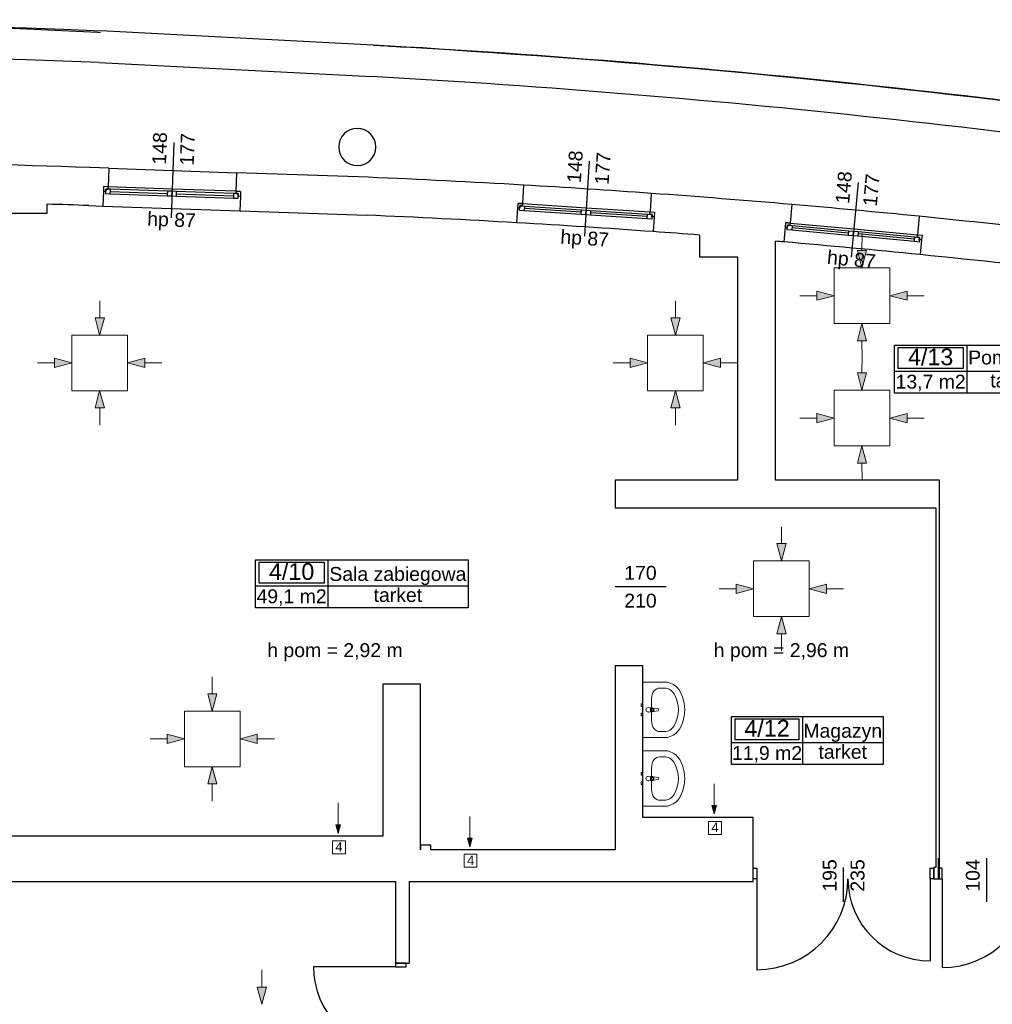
# Model space of a CAD drawing. Header units: millimetres. Extents: x -165365 to -33565, y 7406 to 103342.
# Tile 66 of 256: x -129875 to -119377, y 86949 to 97573. Entities that reach past the tile are written whole.
import ezdxf
from ezdxf.enums import TextEntityAlignment as Align

# ---------------------------------------------------------------- set-up
doc = ezdxf.new("R2010")
doc.units = ezdxf.units.MM
doc.header["$MEASUREMENT"] = 0
doc.linetypes.add('Wipeout_Contour', pattern=[1000, 0, -1000])
for name, color, linetype in [('Drzwi', 252, 'Continuous'), ('Linia', 252, 'Continuous'), ('Obiekt', 252, 'Continuous'), ('Okno', 252, 'Continuous'), ('Strefa', 252, 'Continuous'), ('Strop', 252, 'Continuous'), ('Słup', 252, 'Continuous'), ('Tekst', 252, 'Continuous'), ('Ściana', 252, 'Continuous')]:
    doc.layers.add(name, color=color, linetype=linetype)
doc.styles.add('Arial', font='arial.ttf')
doc.styles.add('Times new roman', font='arial.ttf')

# ---------------------------------------------------------------- blocks, each defined once
blk = doc.blocks.new('A$C67C5DD2D')
at = {"layer": 'Linia', "linetype": 'Continuous', "lineweight": 13}
for points in [[(44582, 27061), (44632, 27247), (44532, 27247)], [(44281, 26761), (44094, 26811), (44094, 26711)], [(44882, 26761), (45068, 26711), (45068, 26811)], [(36353, 26336), (36404, 26522), (36304, 26522)], [(42568, 26336), (42618, 26522), (42518, 26522)], [(44582, 26461), (44532, 26274), (44632, 26274)], [(36052, 26036), (35865, 26086), (35865, 25986)], [(36653, 26036), (36839, 25986), (36839, 26086)], [(42267, 26036), (42080, 26086), (42080, 25986)], [(42868, 26036), (43054, 25986), (43054, 26086)], [(44582, 25740), (44632, 25927), (44532, 25927)], [(36353, 25736), (36304, 25549), (36404, 25549)], [(42568, 25736), (42518, 25549), (42618, 25549)], [(44281, 25440), (44094, 25490), (44094, 25390)], [(44882, 25440), (45068, 25390), (45068, 25490)], [(44582, 25140), (44532, 24954), (44632, 24954)], [(43712, 23898), (43762, 24085), (43662, 24085)], [(43410, 23598), (43224, 23648), (43224, 23548)], [(44011, 23598), (44198, 23548), (44198, 23648)], [(43712, 23298), (43662, 23111), (43762, 23112)], [(37569, 22278), (37619, 22465), (37519, 22465)], [(37268, 21978), (37081, 22028), (37081, 21928)], [(37868, 21978), (38055, 21928), (38055, 22028)], [(37569, 21678), (37519, 21492), (37619, 21492)], [(42987, 21168), (43012, 21261), (42962, 21261)], [(38929, 20959), (38954, 21052), (38904, 21052)], [(40350, 20814), (40375, 20907), (40325, 20907)], [(38102, 19115), (38153, 19301), (38053, 19301)]]:
    blk.add_hatch(color=252, dxfattribs=at).paths.add_polyline_path(points)
at = {"layer": 'Drzwi', "color": 252}
for p, q in [((43408, 20585), (43448, 20585)), ((43408, 20470), (43408, 20585)), ((43408, 20470), (43408, 20585)), ((43448, 20585), (43448, 20470)), ((45318, 20470), (45318, 20585)), ((45318, 20585), (45358, 20585)), ((45358, 20585), (45358, 20470)), ((45358, 20470), (45358, 20585)), ((45448, 20585), (45408, 20585)), ((45408, 20585), (45408, 20470)), ((45408, 20470), (45408, 20585)), ((45448, 20470), (45448, 20585)), ((43448, 20470), (43408, 20470)), ((43448, 20470), (43448, 19488)), ((45358, 20470), (45318, 20470)), ((45318, 20470), (45318, 19582)), ((45408, 20470), (45448, 20470)), ((45448, 20470), (45448, 19510)), ((39548, 19560), (39548, 19520)), ((39663, 19560), (39548, 19560)), ((39548, 19560), (39663, 19560)), ((39663, 19520), (39663, 19560)), ((39548, 19520), (38660, 19520)), ((39548, 19520), (39663, 19520))]:
    blk.add_line(p, q, dxfattribs=at)
for centre, radius, start, end in [((43448, 20470), 982, 270, 0), ((45318, 20470), 888, 180, 270), ((45448, 20470), 960, 270, 0), ((39548, 19520), 888, 180, 270)]:
    blk.add_arc(centre, radius, start, end, dxfattribs=at)
at = {"layer": 'Linia', "color": 252, "lineweight": 13}
for p, q in [((44583, 27431), (44582, 27247)), ((44582, 27061), (44532, 27247)), ((44532, 27247), (44632, 27247)), ((44582, 27061), (44632, 27247)), ((44882, 27060), (44282, 27060)), ((44282, 27060), (44282, 26461)), ((44882, 26461), (44882, 27060)), ((44281, 26761), (44094, 26811)), ((44094, 26711), (44094, 26811)), ((44882, 26761), (45068, 26811)), ((45068, 26811), (45068, 26711)), ((36354, 26706), (36354, 26522)), ((42569, 26706), (42568, 26522)), ((43910, 26761), (44094, 26761)), ((44281, 26761), (44094, 26711)), ((44882, 26761), (45068, 26711)), ((45252, 26761), (45068, 26761)), ((36353, 26336), (36304, 26522)), ((36304, 26522), (36404, 26522)), ((36353, 26336), (36404, 26522)), ((42568, 26336), (42518, 26522)), ((42518, 26522), (42618, 26522)), ((42568, 26336), (42618, 26522)), ((44282, 26460), (44882, 26460)), ((44582, 26461), (44532, 26274)), ((44582, 26461), (44632, 26274)), ((36653, 26335), (36053, 26335)), ((36053, 26335), (36053, 25736)), ((36653, 25736), (36653, 26335)), ((42868, 26335), (42268, 26335)), ((42268, 26335), (42268, 25736)), ((42868, 25736), (42868, 26335)), ((44632, 26274), (44532, 26274)), ((44583, 26090), (44582, 26274)), ((35682, 26036), (35865, 26036)), ((36052, 26036), (35865, 26086)), ((35865, 25986), (35865, 26086)), ((36052, 26036), (35865, 25986)), ((36653, 26036), (36839, 26086)), ((36653, 26036), (36839, 25986)), ((36839, 26086), (36839, 25986)), ((37023, 26036), (36839, 26036)), ((41896, 26036), (42080, 26036)), ((42267, 26036), (42080, 26086)), ((42080, 25986), (42080, 26086)), ((42267, 26036), (42080, 25986)), ((42868, 26036), (43054, 26086)), ((42868, 26036), (43054, 25986)), ((43054, 26086), (43054, 25986)), ((43238, 26036), (43054, 26036)), ((44583, 26111), (44582, 25927)), ((44582, 25740), (44532, 25927)), ((44532, 25927), (44632, 25927)), ((44582, 25740), (44632, 25927)), ((36053, 25735), (36653, 25735)), ((36353, 25736), (36304, 25549)), ((36353, 25736), (36404, 25549)), ((42268, 25735), (42868, 25735)), ((42568, 25736), (42518, 25549)), ((42568, 25736), (42618, 25549)), ((44882, 25740), (44282, 25740)), ((44282, 25740), (44282, 25141)), ((44882, 25141), (44882, 25740)), ((36404, 25549), (36304, 25549)), ((36354, 25365), (36354, 25549)), ((42618, 25549), (42518, 25549)), ((42569, 25365), (42568, 25549)), ((43910, 25440), (44094, 25440)), ((44281, 25440), (44094, 25490)), ((44094, 25390), (44094, 25490)), ((44281, 25440), (44094, 25390)), ((44882, 25440), (45068, 25490)), ((44882, 25440), (45068, 25390)), ((45068, 25490), (45068, 25390)), ((45252, 25440), (45068, 25440)), ((44282, 25140), (44882, 25140)), ((44582, 25140), (44532, 24954)), ((44582, 25140), (44632, 24954)), ((44632, 24954), (44532, 24954)), ((44583, 24770), (44582, 24954)), ((43712, 24268), (43712, 24085)), ((43712, 23898), (43662, 24085)), ((43662, 24085), (43762, 24085)), ((43712, 23898), (43762, 24085)), ((44011, 23898), (43411, 23898)), ((43411, 23898), (43411, 23299)), ((44011, 23299), (44011, 23898)), ((43040, 23598), (43224, 23598)), ((43410, 23598), (43224, 23648)), ((43224, 23548), (43224, 23648)), ((43410, 23598), (43224, 23548)), ((44011, 23598), (44198, 23648)), ((44011, 23598), (44198, 23548)), ((44198, 23648), (44198, 23548)), ((44382, 23598), (44198, 23598)), ((43411, 23298), (44011, 23298)), ((43712, 23298), (43662, 23111)), ((43712, 23298), (43762, 23112)), ((43762, 23112), (43662, 23111)), ((43712, 22928), (43712, 23112)), ((37569, 22649), (37569, 22465)), ((37569, 22278), (37519, 22465)), ((37519, 22465), (37619, 22465)), ((37569, 22278), (37619, 22465)), ((37868, 22278), (37268, 22278)), ((37268, 22278), (37268, 21679)), ((37868, 21679), (37868, 22278)), ((37268, 21978), (37081, 22028)), ((37081, 21928), (37081, 22028)), ((37868, 21978), (38055, 22028)), ((38055, 22028), (38055, 21928)), ((36897, 21978), (37081, 21978)), ((37268, 21978), (37081, 21928)), ((37868, 21978), (38055, 21928)), ((38239, 21978), (38055, 21978)), ((37268, 21678), (37868, 21678)), ((37569, 21678), (37519, 21492)), ((37569, 21678), (37619, 21492)), ((37619, 21492), (37519, 21492)), ((37569, 21308), (37569, 21492)), ((42987, 21495), (42987, 21261)), ((38929, 21287), (38929, 21052)), ((42987, 21168), (42962, 21261)), ((42962, 21261), (43012, 21261)), ((42987, 21168), (43012, 21261)), ((38929, 20959), (38904, 21052)), ((38904, 21052), (38954, 21052)), ((38929, 20959), (38954, 21052)), ((40350, 21141), (40350, 20907)), ((42924, 20947), (42924, 21087)), ((42924, 21087), (43064, 21087)), ((43064, 21087), (43064, 20947)), ((43064, 20947), (42924, 20947)), ((38865, 20738), (38865, 20878)), ((38865, 20878), (39005, 20878)), ((39005, 20878), (39005, 20738)), ((40350, 20814), (40325, 20907)), ((40325, 20907), (40375, 20907)), ((40350, 20814), (40375, 20907)), ((39005, 20738), (38865, 20738)), ((40286, 20593), (40286, 20733)), ((40286, 20733), (40426, 20733)), ((40426, 20733), (40426, 20593)), ((40426, 20593), (40286, 20593)), ((38103, 19485), (38103, 19301)), ((38102, 19115), (38053, 19301)), ((38053, 19301), (38153, 19301)), ((38102, 19115), (38153, 19301))]:
    blk.add_line(p, q, dxfattribs=at)
at = {"layer": 'Obiekt', "color": 252}
for p, q in [((37152, 28412), (37124, 27602)), ((41637, 28211), (41585, 27402)), ((44539, 27982), (44464, 27175)), ((42469, 23620), (41918, 23620)), ((45928, 20219), (45928, 20690)), ((44383, 20219), (44383, 20590))]:
    blk.add_line(p, q, dxfattribs=at)
at = {"layer": 'Obiekt', "color": 252, "lineweight": 5}
for p, q in [((42447, 22592), (42218, 22592)), ((42218, 22592), (42218, 21992)), ((42401, 22527), (42447, 22527)), ((42481, 22589), (42447, 22592)), ((42513, 22581), (42481, 22589)), ((42544, 22567), (42513, 22581)), ((42571, 22548), (42544, 22567)), ((42595, 22524), (42571, 22548)), ((42614, 22497), (42595, 22524)), ((42644, 22432), (42614, 22497)), ((42662, 22363), (42644, 22432)), ((42218, 22356), (42198, 22356)), ((42198, 22356), (42198, 22329)), ((42198, 22329), (42218, 22329)), ((42218, 22329), (42218, 22356)), ((42317, 22313), (42275, 22317)), ((42310, 22411), (42310, 22173)), ((42668, 22292), (42662, 22363)), ((42218, 22256), (42198, 22256)), ((42198, 22256), (42198, 22229)), ((42198, 22229), (42218, 22229)), ((42218, 22229), (42218, 22256)), ((42275, 22267), (42317, 22271)), ((42300, 22306), (42315, 22306)), ((42300, 22278), (42300, 22306)), ((42315, 22278), (42300, 22278)), ((42380, 22303), (42327, 22310)), ((42327, 22274), (42380, 22281)), ((42644, 22152), (42662, 22221)), ((42662, 22221), (42668, 22292)), ((42614, 22087), (42644, 22152)), ((42401, 22057), (42447, 22057)), ((42447, 21992), (42481, 21995)), ((42481, 21995), (42513, 22004)), ((42513, 22004), (42544, 22018)), ((42544, 22018), (42571, 22037)), ((42571, 22037), (42595, 22060)), ((42595, 22060), (42614, 22087)), ((42218, 21992), (42447, 21992)), ((42447, 21851), (42218, 21851)), ((42218, 21851), (42218, 21251)), ((42401, 21786), (42447, 21786)), ((42481, 21848), (42447, 21851)), ((42513, 21839), (42481, 21848)), ((42544, 21825), (42513, 21839)), ((42571, 21806), (42544, 21825)), ((42595, 21783), (42571, 21806)), ((42614, 21756), (42595, 21783)), ((42644, 21691), (42614, 21756)), ((42662, 21622), (42644, 21691)), ((42218, 21614), (42198, 21614)), ((42198, 21614), (42198, 21587)), ((42198, 21587), (42218, 21587)), ((42218, 21587), (42218, 21614)), ((42317, 21572), (42275, 21576)), ((42310, 21670), (42310, 21432)), ((42380, 21562), (42327, 21568)), ((42668, 21551), (42662, 21622)), ((42218, 21514), (42198, 21514)), ((42198, 21514), (42198, 21487)), ((42198, 21487), (42218, 21487)), ((42218, 21487), (42218, 21514)), ((42275, 21526), (42317, 21530)), ((42300, 21564), (42315, 21564)), ((42300, 21537), (42300, 21564)), ((42315, 21537), (42300, 21537)), ((42327, 21533), (42380, 21540)), ((42644, 21411), (42662, 21480)), ((42662, 21480), (42668, 21551)), ((42614, 21346), (42644, 21411)), ((42218, 21251), (42447, 21251)), ((42401, 21316), (42447, 21316)), ((42447, 21251), (42481, 21254)), ((42481, 21254), (42513, 21262)), ((42513, 21262), (42544, 21276)), ((42544, 21276), (42571, 21295)), ((42571, 21295), (42595, 21319)), ((42595, 21319), (42614, 21346))]:
    blk.add_line(p, q, dxfattribs=at)
for centre, radius, start, end in [((42275, 22292), 25, 90, 270), ((42315, 22292), 21.1, 57.229, 84.8304), ((42315, 22292), 13.6, 270, 90), ((42315, 22292), 21.1, 275.1696, 302.771), ((42315, 22292), 21.1, 302.771, 57.229), ((42378, 22292), 11.2, 277.1389, 82.8611), ((42275, 21551), 25, 90, 270), ((42315, 21551), 21.1, 57.229, 84.8304), ((42315, 21551), 21.1, 302.771, 57.229), ((42315, 21551), 13.6, 270, 90), ((42315, 21551), 21.1, 275.1696, 302.771), ((42378, 21551), 11.2, 277.1389, 82.8611)]:
    blk.add_arc(centre, radius, start, end, dxfattribs=at)
for centre, major_axis, ratio, start_param, end_param in [((42401, 22411), (0, 116), 0.783646, 0, 1.570796), ((42447, 22411), (121, 0), 0.956522, 0.496975, 1.570796), ((42218, 22292), (382, 0), 0.956522, 5.78621, 6.78016), ((42401, 22173), (0, 116), 0.783646, 1.570796, 3.141593), ((42447, 22173), (121, 0), 0.956522, 4.712389, 5.78621), ((42401, 21669), (0, 116), 0.783646, 0, 1.570796), ((42447, 21670), (121, 0), 0.956522, 0.496975, 1.570796), ((42218, 21551), (382, 0), 0.956522, 5.78621, 6.78016), ((42401, 21432), (0, 116), 0.783646, 1.570796, 3.141593), ((42447, 21432), (121, 0), 0.956522, 4.712389, 5.78621)]:
    blk.add_ellipse(centre, major_axis=major_axis, ratio=ratio, start_param=start_param, end_param=end_param, dxfattribs=at)
for p in [(42317, 22313), (42275, 22267), (42327, 22274), (42380, 22303), (42317, 21572), (42275, 21526), (42327, 21533), (42380, 21562)]:
    blk.add_point(p, dxfattribs=at)
at = {"layer": 'Okno', "color": 252}
for p, q in [((36452, 28136), (37831, 28088)), ((36395, 27938), (36393, 27888)), ((36393, 27888), (36418, 27887)), ((36445, 27936), (36395, 27938)), ((36445, 27936), (36395, 27938)), ((36419, 27912), (36417, 27862)), ((36417, 27862), (36467, 27860)), ((36418, 27887), (36419, 27912)), ((36419, 27912), (36444, 27911)), ((36469, 27910), (36419, 27912)), ((36444, 27911), (36445, 27936)), ((37135, 27912), (36445, 27936)), ((36467, 27860), (36469, 27910)), ((36467, 27860), (37082, 27839)), ((36467, 27860), (37082, 27839)), ((36468, 27885), (37083, 27864)), ((37084, 27889), (36469, 27910)), ((37084, 27889), (37082, 27839)), ((37082, 27839), (37132, 27837)), ((37134, 27887), (37084, 27889)), ((37132, 27837), (37134, 27887)), ((37134, 27887), (37132, 27837)), ((37132, 27837), (37182, 27835)), ((37184, 27885), (37134, 27887)), ((37824, 27888), (37135, 27912)), ((37182, 27835), (37184, 27885)), ((37183, 27860), (37797, 27839)), ((37798, 27864), (37184, 27885)), ((37798, 27864), (37797, 27814)), ((37848, 27862), (37798, 27864)), ((37824, 27888), (37823, 27863)), ((37823, 27863), (37848, 27862)), ((37874, 27886), (37824, 27888)), ((37824, 27888), (37874, 27886)), ((37848, 27862), (37847, 27837)), ((37847, 27812), (37848, 27862)), ((37847, 27837), (37872, 27836)), ((37874, 27886), (37872, 27836)), ((37182, 27835), (37797, 27814)), ((37182, 27835), (37797, 27814)), ((37797, 27814), (37847, 27812)), ((40866, 27757), (40863, 27707)), ((40866, 27757), (40863, 27707)), ((40866, 27757), (40916, 27754)), ((40916, 27754), (40866, 27757)), ((40886, 27681), (40889, 27731)), ((40889, 27731), (40888, 27706)), ((40914, 27729), (40889, 27731)), ((40889, 27731), (40939, 27727)), ((40916, 27754), (40914, 27729)), ((40916, 27754), (41605, 27709)), ((36388, 27728), (37867, 27676)), ((40888, 27706), (40863, 27707)), ((40936, 27677), (40886, 27681)), ((40939, 27727), (40936, 27677)), ((41550, 27638), (40936, 27677)), ((41550, 27638), (40936, 27677)), ((41551, 27663), (40938, 27702)), ((40939, 27727), (41553, 27688)), ((41550, 27638), (41553, 27688)), ((41600, 27634), (41550, 27638)), ((41553, 27688), (41603, 27684)), ((41600, 27634), (41603, 27684)), ((41603, 27684), (41600, 27634)), ((41650, 27631), (41600, 27634)), ((41603, 27684), (41653, 27681)), ((41605, 27709), (42293, 27664)), ((41653, 27681), (41650, 27631)), ((42263, 27591), (41650, 27631)), ((42263, 27591), (41650, 27631)), ((42265, 27616), (41651, 27656)), ((41653, 27681), (42267, 27641)), ((42263, 27591), (42267, 27641)), ((42267, 27641), (42316, 27638)), ((42291, 27640), (42293, 27664)), ((42316, 27638), (42291, 27640)), ((42293, 27664), (42343, 27661)), ((42294, 27664), (42343, 27661)), ((42316, 27638), (42313, 27588)), ((42315, 27613), (42316, 27638)), ((42343, 27661), (42340, 27611)), ((42343, 27661), (42340, 27611)), ((42313, 27588), (42263, 27591)), ((42340, 27611), (42315, 27613)), ((43756, 27550), (43751, 27500)), ((43756, 27550), (43751, 27500)), ((43756, 27550), (43806, 27545)), ((43805, 27545), (43756, 27550)), ((43774, 27473), (43779, 27523)), ((43779, 27523), (43776, 27498)), ((43803, 27520), (43779, 27523)), ((43779, 27523), (43828, 27518)), ((43806, 27545), (43803, 27520)), ((43806, 27545), (44493, 27481)), ((43828, 27518), (43824, 27468)), ((43828, 27518), (44441, 27461)), ((43776, 27498), (43751, 27500)), ((43824, 27468), (43774, 27473)), ((44436, 27411), (43824, 27468)), ((44436, 27411), (43824, 27468)), ((44438, 27436), (43826, 27493)), ((44436, 27411), (44441, 27461)), ((44486, 27407), (44436, 27411)), ((44441, 27461), (44490, 27456)), ((44486, 27407), (44490, 27456)), ((44490, 27456), (44486, 27407)), ((44490, 27456), (44540, 27452)), ((44493, 27481), (45180, 27417)), ((44540, 27452), (44536, 27402)), ((45150, 27370), (44538, 27427)), ((44540, 27452), (45153, 27395)), ((45178, 27393), (45180, 27417)), ((45180, 27417), (45230, 27413)), ((45180, 27417), (45230, 27413)), ((45230, 27413), (45225, 27363)), ((45230, 27413), (45225, 27363)), ((44536, 27402), (44486, 27407)), ((45148, 27345), (44536, 27402)), ((45148, 27345), (44536, 27402)), ((45148, 27345), (45153, 27395)), ((45198, 27340), (45148, 27345)), ((45153, 27395), (45202, 27390)), ((45202, 27390), (45178, 27393)), ((45202, 27390), (45198, 27340)), ((45200, 27365), (45202, 27390)), ((45225, 27363), (45200, 27365))]:
    blk.add_line(p, q, dxfattribs=at)
for radius, start, end in [(104642, 85.9035, 86.66105), (104642, 84.31402, 85.07157), (104232, 85.87612, 86.68843), (104232, 84.28664, 85.09895)]:
    blk.add_arc((34833, -76510), radius, start, end, dxfattribs=at)
at = {"layer": 'Strefa', "color": 252}
for p, q in [((44933, 26228), (46745, 26228)), ((44933, 25709), (44933, 26228)), ((44972, 26202), (45674, 26202)), ((44972, 25976), (44972, 26202)), ((45674, 26202), (45674, 25976)), ((45712, 26228), (45712, 25709)), ((44933, 25945), (46745, 25945)), ((45674, 25976), (44972, 25976)), ((46745, 25709), (44933, 25709)), ((38036, 23912), (40330, 23912)), ((38036, 23394), (38036, 23912)), ((38815, 23912), (38815, 23394)), ((40330, 23912), (40330, 23394)), ((38075, 23886), (38776, 23886)), ((38075, 23660), (38075, 23886)), ((38776, 23886), (38776, 23660)), ((38036, 23629), (40330, 23629)), ((38776, 23660), (38075, 23660)), ((40330, 23394), (38036, 23394)), ((43175, 22221), (44810, 22221)), ((43175, 21702), (43175, 22221)), ((43939, 22221), (43939, 21702)), ((44810, 22221), (44810, 21702)), ((43214, 22195), (43901, 22195)), ((43214, 21969), (43214, 22195)), ((43901, 22195), (43901, 21969)), ((43175, 21938), (44810, 21938)), ((43901, 21969), (43214, 21969)), ((44810, 21702), (43175, 21702))]:
    blk.add_line(p, q, dxfattribs=at)
at = {"layer": 'Strop', "flags": 128}
blk.add_lwpolyline([(68928, 0), (25198, 0), (23908, 0), (23908, 1566), (7110, 16898), (5687, 15339), (0, 20530), (2676, 23462), (4605, 21701), (10958, 21701), (10958, 27723, -0.000026), (10969, 27725, -0.048415), (32490, 29704, -0.006019), (35182, 29658), (39456, 29456, -0.000457), (39649, 29445, -0.017918), (47227, 28726, -0.007769)], format="xyb", dxfattribs=at)
at = {"layer": 'Słup', "color": 252}
for p, q in [((35788, 27650), (35788, 27748)), ((35298, 27650), (35788, 27650)), ((42828, 27415), (42828, 27180)), ((42828, 27180), (43238, 27180)), ((39818, 22570), (39408, 22570)), ((39408, 22570), (39408, 20930)), ((39818, 20780), (39818, 22570)), ((41918, 21130), (41918, 20780)), ((43408, 21130), (42218, 21130)), ((43408, 20440), (43408, 21130)), ((39818, 20830), (39818, 20780)), ((39928, 20830), (39818, 20830)), ((39928, 20780), (39928, 20830)), ((39408, 20440), (39548, 20440)), ((39698, 20440), (39818, 20440)), ((41918, 20440), (42218, 20440)), ((42218, 20440), (43408, 20440))]:
    blk.add_line(p, q, dxfattribs=at)
for start, end in [(0, 180), (180, 0)]:
    blk.add_arc((39134, 28365), 200, start, end, dxfattribs=at)
at = {"layer": 'Ściana', "color": 252}
for p, q in [((36452, 28136), (36445, 27936)), ((37831, 28088), (37824, 27888)), ((40927, 27954), (40916, 27754)), ((36393, 27888), (36388, 27728)), ((36395, 27938), (36393, 27888)), ((36445, 27936), (36395, 27938)), ((37824, 27888), (37874, 27886)), ((37872, 27836), (37867, 27676)), ((37874, 27886), (37872, 27836)), ((42308, 27864), (42294, 27664)), ((40866, 27757), (40863, 27707)), ((40916, 27754), (40866, 27757)), ((43823, 27745), (43805, 27545)), ((40863, 27707), (40854, 27548)), ((42294, 27664), (42343, 27661)), ((42343, 27661), (42340, 27611)), ((42340, 27611), (42328, 27452)), ((43756, 27550), (43751, 27500)), ((43805, 27545), (43756, 27550)), ((45200, 27617), (45180, 27417)), ((43751, 27500), (43738, 27341)), ((45180, 27417), (45230, 27413)), ((45230, 27413), (45225, 27363)), ((45225, 27363), (45209, 27204)), ((41918, 24470), (42218, 24470)), ((41918, 22770), (42218, 22770)), ((45408, 20585), (45408, 20690)), ((43408, 20585), (43408, 20590)), ((43408, 20470), (43408, 20585)), ((45358, 20585), (45358, 20590)), ((45358, 20470), (45358, 20585)), ((45408, 20470), (45408, 20585)), ((39548, 19560), (39663, 19560)), ((39663, 19560), (39698, 19560))]:
    blk.add_line(p, q, dxfattribs=at)
at = {"layer": 'Ściana', "color": 252, "flags": 128}
for points in [[(36452, 28136), (36249, 28143)], [(39250, 28038), (37831, 28088)], [(36235, 27733), (36388, 27728)], [(37867, 27676), (39234, 27629)], [(43648, 24770), (43648, 27348)], [(43238, 27180), (43238, 24770)], [(41918, 24770), (41918, 24470)], [(43238, 24770), (41918, 24770)], [(45418, 24770), (43648, 24770)], [(45418, 20590), (45418, 24770)], [(42218, 24470), (45378, 24470)], [(45378, 24470), (45378, 20590)], [(41918, 22770), (41918, 21130)], [(42218, 21130), (42218, 22770)], [(39408, 20930), (34398, 20930)], [(41918, 20780), (39928, 20780)], [(45378, 20590), (45358, 20590)], [(45418, 20470), (45418, 20590)], [(34398, 20440), (39408, 20440)], [(39548, 20440), (39548, 19560)], [(39698, 19560), (39698, 20440)], [(39818, 20440), (41918, 20440)], [(45358, 20470), (45418, 20470)]]:
    blk.add_lwpolyline(points, dxfattribs=at)
at = {"layer": 'Ściana', "color": 252}
for centre, radius, start, end in [((31925, -82147), 111852, 87.72544, 100.80416), ((31925, -82147), 111512, 87.7265, 100.65968), ((32312, -86706), 114917, 88.03686, 89.28214), ((34833, -76510), 104642, 86.66105, 87.58061), ((34833, -76510), 104642, 85.07157, 85.9035), ((32312, -86706), 114507, 88.03693, 88.2606), ((34833, -76510), 104232, 86.68843, 87.57979), ((34833, -76510), 104642, 82.57081, 84.31402), ((34833, -76510), 104232, 85.60065, 85.87612), ((34833, -76510), 104232, 85.09895, 85.14842), ((34833, -76510), 104232, 83.25318, 84.28664)]:
    blk.add_arc(centre, radius, start, end, dxfattribs=at)
at = {"layer": 'Obiekt', "color": 252, "char_height": 150, "attachment_point": 7, "style": 'Arial'}
for s, insert, rotation in [('\\A1;{\\fArial|b0|i0|c238|p38;148}', (37071, 28173), 87.998), ('\\A1;{\\fArial|b0|i0|c238|p38;177}', (37368, 28163), 87.998), ('\\A1;{\\fArial|b0|i0|c238|p38;148}', (41549, 27974), 86.2823), ('\\A1;{\\fArial|b0|i0|c238|p38;177}', (41846, 27955), 86.2823), ('\\A1;{\\fArial|b0|i0|c238|p38;148}', (44445, 27748), 84.6928), ('\\A1;{\\fArial|b0|i0|c238|p38;177}', (44741, 27720), 84.6928), ('\\A1;{\\fArial|b0|i0|c238|p38;hp 87}', (36863, 27471), 357.998), ('\\A1;{\\fArial|b0|i0|c238|p38;hp 87}', (41320, 27279), 356.2823), ('\\A1;{\\fArial|b0|i0|c238|p38;hp 87}', (44196, 27059), 354.6928), ('\\A1;{\\fArial|b0|i0|c238|p38;195}', (44310, 20330), 90), ('\\A1;{\\fArial|b0|i0|c238|p38;235}', (44611, 20330), 90), ('\\A1;{\\fArial|b0|i0|c238|p38;104}', (45855, 20330), 90)]:
    blk.add_mtext(s, dxfattribs=dict(at, insert=insert, rotation=rotation))
for s, insert in [('\\A1;{\\fArial|b0|i0|c238|p38;170}', (42016, 23693)), ('\\A1;{\\fArial|b0|i0|c238|p38;210}', (42016, 23393))]:
    blk.add_mtext(s, dxfattribs=dict(at, insert=insert))
at = {"layer": 'Strefa', "color": 252, "style": 'Arial'}
for s, height, p in [('4/13', 180, (45323, 26100)), ('Pom. tech.', 150, (46229, 26094)), ('tarket', 150, (46229, 25846)), ('13,7 m2', 150, (45323, 25833)), ('4/10', 180, (38425, 23784)), ('Sala zabiegowa', 150, (39572, 23758)), ('49,1 m2', 150, (38425, 23517)), ('tarket', 150, (39572, 23531)), ('4/12', 180, (43557, 22093)), ('Magazyn', 150, (44374, 22066)), ('11,9 m2', 150, (43557, 21826)), ('tarket', 150, (44374, 21839))]:
    blk.add_text(s, height=height, dxfattribs=at).set_placement(p, align=Align.MIDDLE_CENTER)
at = {"layer": 'Tekst', "color": 252, "char_height": 150, "attachment_point": 2, "style": 'Times new roman'}
for s, insert in [('\\A1;{\\fArial|b0|i0|c0|p38;h pom = 2,92 m}', (38893, 23011)), ('\\A1;{\\fArial|b0|i0|c0|p38;h pom = 2,96 m}', (43712, 23011))]:
    blk.add_mtext(s, dxfattribs=dict(at, insert=insert))
at = {"layer": 'Tekst', "color": 252, "lineweight": 13, "char_height": 100, "attachment_point": 4, "style": 'Arial'}
for insert in [(42956, 21023), (38897, 20814), (40319, 20669)]:
    blk.add_mtext('\\A1;{\\fArial|b0|i0|c238|p38;4}', dxfattribs=dict(at, insert=insert))
at = {"color": 252, "linetype": 'Wipeout_Contour', "lineweight": 0, "ltscale": 540019.467878}
blk.add_wipeout([(36349, 29278), (39288, 29125), (39306, 29464), (36364, 29617)], dxfattribs=at).dxf.layer = 'Ściana'
at = {"layer": 'Ściana', "color": 252, "flags": 128}
for points in [[(39306, 29464), (36364, 29617)], [(36349, 29278), (39288, 29125)]]:
    blk.add_lwpolyline(points, dxfattribs=at)
at = {"layer": 'Ściana', "color": 252}
for radius, end in [(106230, 86.82122), (105890, 86.8209)]:
    blk.add_arc((33416, -76602), radius, 80.67252, end, dxfattribs=at)

msp = doc.modelspace()

# ---------------------------------------------------------------- block references
msp.add_blockref('A$C67C5DD2D', (-165365.15013, 67834.47819))

doc.saveas('drawing.dxf')
